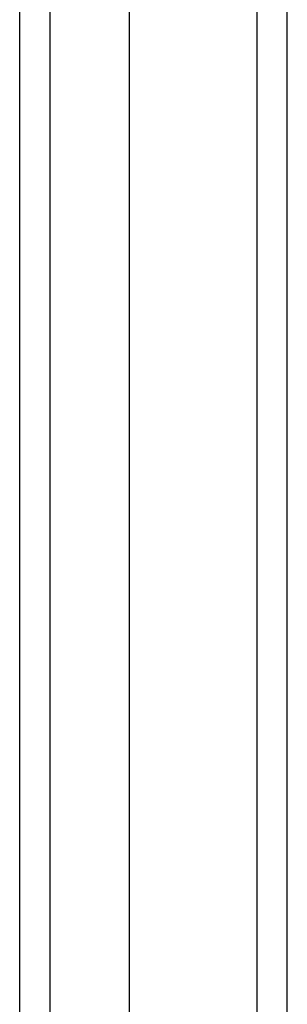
# Model space of a CAD drawing. Header units: inches. Extents: x 17 to 237, y 17 to 149.
# Tile 51 of 113: x 140.97 to 141.836, y 85.858 to 89.045. Entities that reach past the tile are written whole.
import ezdxf

# ---------------------------------------------------------------- set-up
doc = ezdxf.new("R2010")
doc.units = ezdxf.units.IN
doc.header["$MEASUREMENT"] = 0
doc.layers.add('Visible Edges(ANSI)', color=7, linetype='Continuous', lineweight=25)
doc.layers.add('Visible Tangent Edges(ANSI)', color=7, linetype='Continuous', lineweight=25)

msp = doc.modelspace()

# ---------------------------------------------------------------- linework, layer by layer
at = {"layer": 'Visible Edges(ANSI)'}
for p, q in [((141.8357, 60.2652), (141.8357, 108.0672)), ((140.9695, 61.0633), (140.9695, 107.2691)), ((141.3239, 107.2691), (141.3239, 61.0633))]:
    msp.add_line(p, q, dxfattribs=at)
at = {"layer": 'Visible Tangent Edges(ANSI)'}
for p, q in [((141.7367, 108.0672), (141.7367, 60.2652)), ((141.0685, 60.9333), (141.0685, 107.3991))]:
    msp.add_line(p, q, dxfattribs=at)

doc.saveas('drawing.dxf')
